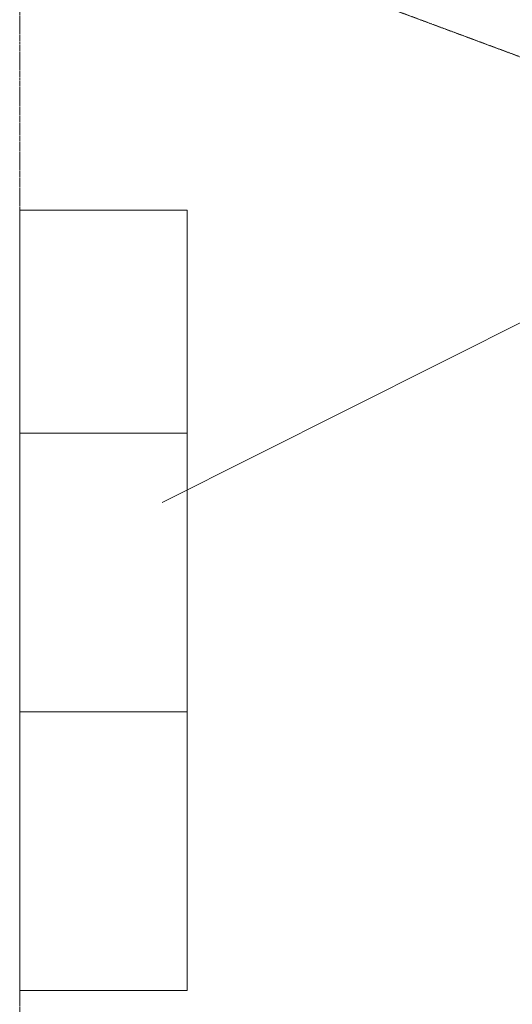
# Model space of a CAD drawing. Header units: millimetres. Extents: x -281 to 121694, y -16481 to 65128.
# Tile 25 of 256: x 17200 to 19849, y 10375 to 15675. Entities that reach past the tile are written whole.
import ezdxf

# ---------------------------------------------------------------- set-up
doc = ezdxf.new("R2010")
doc.units = ezdxf.units.MM
doc.linetypes.add('Grid Line', pattern=[12, 6, -2, 2, -2])
doc.linetypes.add('NLRS_Dash-0_6mm_Space-0_6mm_cpz', pattern=[1.2, 0.6, -0.6])
for name, color, linetype, lineweight in [('A--L$01A__Algemeen', 7, 'Continuous', 5), ('A--L$07A__Stramien', 1, 'Continuous', 5), ('A--L3__Afbouw', 2, 'Continuous', 5), ('A--L82__LosseGebruikersInvent', 1, 'Continuous', 5), ('A--TR9__AlgVoorz', 1, 'Continuous', 5)]:
    doc.layers.add(name, color=color, linetype=linetype, lineweight=lineweight)

# ---------------------------------------------------------------- blocks, each defined once
blk = doc.blocks.new('NLRS_30_DO_UN_clearance zone dashed-SH_gen_cpz - NLRS_30_DO_UN_clearance zone dashed-SH_gen_cpz-10502057-L_80_ 14')
at = {"layer": 'A--L3__Afbouw', "linetype": 'NLRS_Dash-0_6mm_Space-0_6mm_cpz'}
blk.add_line((427.1, -320.1), (-487.5, 20), dxfattribs=at)
blk.add_arc((-487.5, 20), 975.8, 339.6014, 357.6507, dxfattribs=at)
blk = doc.blocks.new('NLRS_82_FU_UN_lab en spoel tafels_gen_kad - labtafel dxbxh 900x1200x950-49023933-L_80_ 14')
at = {"layer": 'A--L$01A__Algemeen'}
for p, q in [((600, 262.7), (-600, 262.7)), ((-600, 262.7), (-600, -637.3)), ((600, -637.3), (600, 262.7)), ((-600, -637.3), (600, -637.3))]:
    blk.add_line(p, q, dxfattribs=at)
blk = doc.blocks.new('NLRS_82_FU_UN_lab en spoel tafels_gen_kad - labtafel dxbxh 900x1500x950-V293-L_80_ 14')
at = {"layer": 'A--L$01A__Algemeen'}
for p, q in [((750, 262.7), (-750, 262.7)), ((-750, 262.7), (-750, -637.3)), ((750, -637.3), (750, 262.7)), ((-750, -637.3), (750, -637.3))]:
    blk.add_line(p, q, dxfattribs=at)

msp = doc.modelspace()

# ---------------------------------------------------------------- linework, layer by layer
at = {"layer": 'A--L$07A__Stramien', "linetype": 'Grid Line'}
msp.add_line((17200, 64428.4), (17200, 5044.8), dxfattribs=at)
at = {"layer": 'A--TR9__AlgVoorz'}
msp.add_line((17966, 13075.7), (22497.1, 15351), dxfattribs=at)

# ---------------------------------------------------------------- block references
at = {"layer": 'A--L3__Afbouw', "linetype": 'NLRS_Dash-0_6mm_Space-0_6mm_cpz'}
msp.add_blockref('NLRS_30_DO_UN_clearance zone dashed-SH_gen_cpz - NLRS_30_DO_UN_clearance zone dashed-SH_gen_cpz-10502057-L_80_ 14', (19562.5, 15758.5), dxfattribs=at)
at = {"layer": 'A--L82__LosseGebruikersInvent', "rotation": 89.99999999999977}
for name, p in [('NLRS_82_FU_UN_lab en spoel tafels_gen_kad - labtafel dxbxh 900x1200x950-49023933-L_80_ 14', (17462.7, 14050)), ('NLRS_82_FU_UN_lab en spoel tafels_gen_kad - labtafel dxbxh 900x1500x950-V293-L_80_ 14', (17462.7, 12700)), ('NLRS_82_FU_UN_lab en spoel tafels_gen_kad - labtafel dxbxh 900x1500x950-V293-L_80_ 14', (17462.7, 11200))]:
    msp.add_blockref(name, p, dxfattribs=at)

doc.saveas('drawing.dxf')
